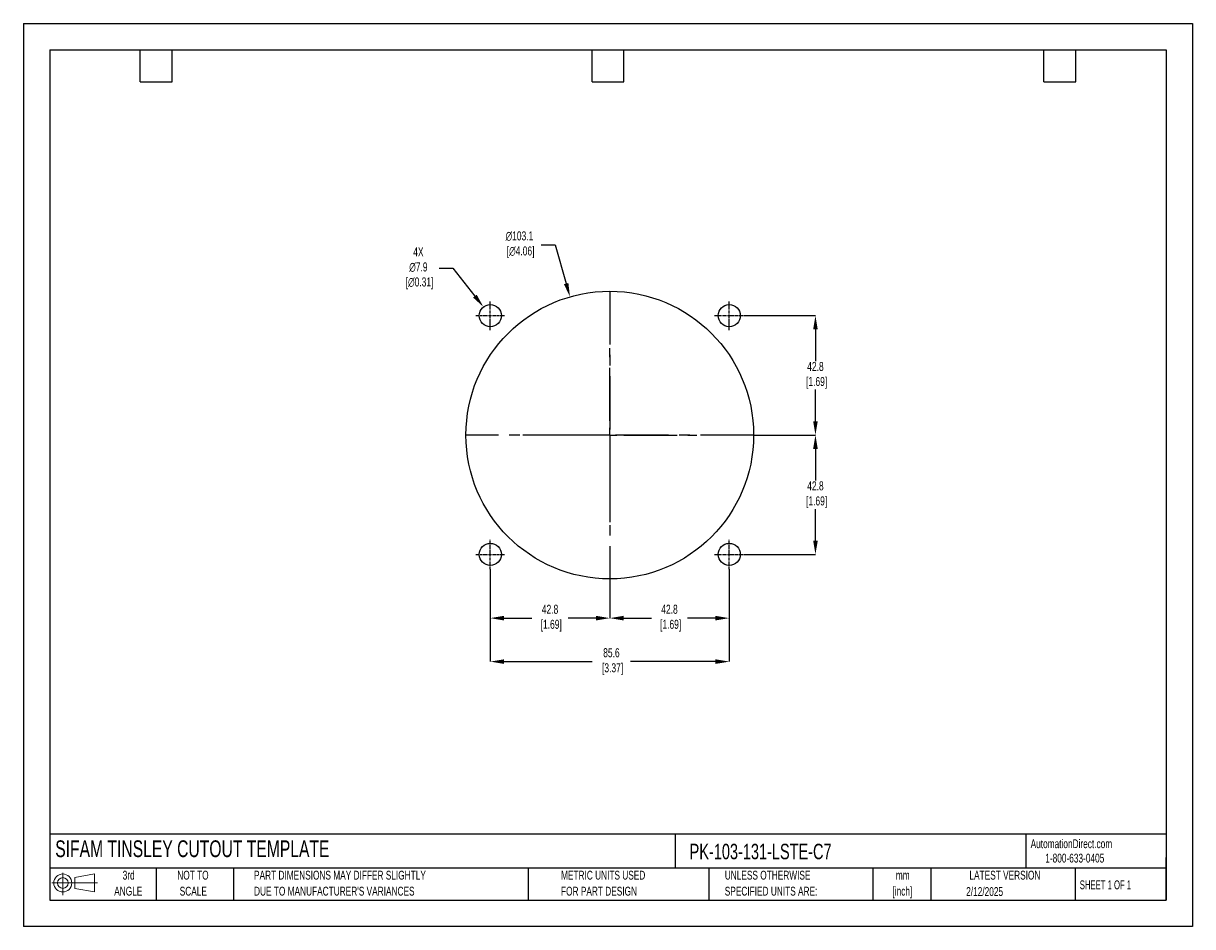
# Model space of a CAD drawing. Header units: millimetres. Extents: x 0 to 419, y 0 to 324.
import ezdxf

# ---------------------------------------------------------------- set-up
doc = ezdxf.new("R2010")
doc.units = ezdxf.units.MM
doc.header["$LTSCALE"] = 1.5
doc.header["$PDSIZE"] = -1
doc.linetypes.add('CENTERX2', pattern=[20.32, 12.7, -2.54, 2.54, -2.54])
for name, color, linetype in [('1', 7, 'Continuous'), ('CENTER', 40, 'CENTERX2'), ('SLD-DEFPOINTS', 7, 'Continuous')]:
    doc.layers.add(name, color=color, linetype=linetype)
doc.layers.add('DIMENSIONS', color=140, linetype='Continuous', lineweight=25)
doc.layers.add('TEXT', color=140, linetype='Continuous', lineweight=25)
doc.styles.add('SLDTEXTSTYLE0', font='TXT', dxfattribs={"width": 0.7})
doc.styles.add('SLDTEXTSTYLE1', font='TXT', dxfattribs={"width": 0.65})
doc.dimstyles.new('SLDDIMSTYLE0', dxfattribs={"dimtxt": 3.237012, "dimasz": 4.953, "dimexe": 0, "dimexo": 0.0625, "dimgap": 0.809253, "dimtad": 0, "dimtih": 1, "dimtoh": 1, "dimrnd": 1e-09, "dimzin": 12, "dimdsep": 46, "dimtxsty": 'SLDTEXTSTYLE0', "dimsah": 1, "dimcen": 0, "dimadec": 0, "dimazin": 3, "dimtfac": 1, "dimtofl": 0, "dimtmove": 0, "dimatfit": 3, "dimfxl": 0, "dimfrac": 2, "dimtolj": 1, "dimtzin": 12, "dimarcsym": 0})

# ---------------------------------------------------------------- blocks, each defined once
blk = doc.blocks.new('Block11')
at = {"color": 7, "linetype": 'Continuous', "lineweight": 18}
for p, q in [((0, 4.32), (16.31, 4.32)), ((3.88, 7.97), (3.88, 0)), ((8.22, 6.25), (15.26, 7.55)), ((8.22, 2.39), (8.22, 6.25)), ((15.26, 7.55), (15.26, 1.1)), ((8.22, 2.39), (15.26, 1.1))]:
    blk.add_line(p, q, dxfattribs=at)
for radius in [3.23, 1.93]:
    blk.add_circle((3.88, 4.32), radius, dxfattribs=at)
blk = doc.blocks.new('Block12')
at = {"layer": 'SLD-DEFPOINTS'}
blk.add_blockref('Block11', (0, 0), dxfattribs=at)
blk = doc.blocks.new('SW_NOTE_0_1')
at = {"layer": 'TEXT', "color": 0, "linetype": 'CENTERX2', "lineweight": 18, "char_height": 3.175, "attachment_point": 2, "style": 'SLDTEXTSTYLE0'}
for s, insert in [('mm', (4.27, 4.09)), ('[inch]', (4.14, -1.64))]:
    blk.add_mtext(s, dxfattribs=dict(at, insert=insert))
blk = doc.blocks.new('SW_NOTE_0_2')
at = {"layer": 'TEXT', "color": 0, "linetype": 'CENTERX2', "lineweight": 18, "char_height": 3.175, "attachment_point": 1, "style": 'SLDTEXTSTYLE0'}
for s, insert in [('UNLESS OTHERWISE', (0, 4.09)), ('SPECIFIED UNITS ARE:', (0, -1.64))]:
    blk.add_mtext(s, dxfattribs=dict(at, insert=insert))
blk = doc.blocks.new('SW_NOTE_0_3')
at = {"layer": 'TEXT', "color": 0, "linetype": 'CENTERX2', "lineweight": 18, "char_height": 3.175, "attachment_point": 1, "style": 'SLDTEXTSTYLE0'}
for s, insert in [('PART DIMENSIONS MAY DIFFER SLIGHTLY', (0, 4.09)), ("DUE TO MANUFACTURER'S VARIANCES", (0, -1.64))]:
    blk.add_mtext(s, dxfattribs=dict(at, insert=insert))
blk = doc.blocks.new('SW_NOTE_0_4')
at = {"layer": 'TEXT', "color": 0, "linetype": 'CENTERX2', "lineweight": 18, "char_height": 3.175, "attachment_point": 2, "style": 'SLDTEXTSTYLE0'}
for s, insert in [('NOT TO', (7.89, 4.09)), ('SCALE', (8.03, -1.64))]:
    blk.add_mtext(s, dxfattribs=dict(at, insert=insert))
blk = doc.blocks.new('SW_NOTE_0_5')
at = {"layer": 'TEXT', "color": 0, "linetype": 'CENTERX2', "lineweight": 18, "char_height": 3.175, "attachment_point": 2, "style": 'SLDTEXTSTYLE0'}
for s, insert in [('3rd', (3.47, 4.09)), ('ANGLE', (3.33, -1.64))]:
    blk.add_mtext(s, dxfattribs=dict(at, insert=insert))
blk = doc.blocks.new('SW_NOTE_0_6')
at = {"layer": 'TEXT', "color": 0, "linetype": 'CENTERX2', "lineweight": 18, "char_height": 3.175, "attachment_point": 1, "style": 'SLDTEXTSTYLE0'}
for s, insert in [('METRIC UNITS USED', (0, 4.09)), ('FOR PART DESIGN', (0, -1.64))]:
    blk.add_mtext(s, dxfattribs=dict(at, insert=insert))
blk = doc.blocks.new('SW_CENTERMARKSYMBOL_0')
at = {"layer": 'CENTER', "color": 0}
for p, q in [((0, 5.08), (0, 31.2)), ((-5.08, 0), (-31.2, 0)), ((0, 0), (-2.54, 0)), ((0, 0), (0, 2.54)), ((0, 0), (0, -2.54)), ((0, 0), (2.54, 0)), ((5.08, 0), (31.2, 0)), ((0, -5.08), (0, -31.2))]:
    blk.add_line(p, q, dxfattribs=at)
blk = doc.blocks.new('*D21')
at = {"layer": 'Defpoints', "color": 0}
for p in [(253, 128.21), (210.19, 124.69), (253, 110.61)]:
    blk.add_point(p, dxfattribs=at)
at = {"layer": 'DIMENSIONS', "color": 0, "lineweight": -2}
for p, q in [((253, 128.15), (253, 110.61)), ((210.19, 124.63), (210.19, 110.61)), ((215.14, 110.61), (225.12, 110.61)), ((248.05, 110.61), (238.07, 110.61))]:
    blk.add_line(p, q, dxfattribs=at)
at = {"layer": 'DIMENSIONS', "color": 0}
for points in [[(215.14, 111.44), (215.14, 109.78), (210.19, 110.61)], [(248.05, 111.44), (248.05, 109.78), (253, 110.61)]]:
    blk.add_solid(points, dxfattribs=at)
at = {"layer": 'DIMENSIONS', "color": 0, "insert": (231.59, 110.61), "char_height": 3.237, "attachment_point": 5, "style": 'SLDTEXTSTYLE0'}
blk.add_mtext('\\A1;42.8\\P [1.69]', dxfattribs=at)
blk = doc.blocks.new('*D22')
at = {"layer": 'Defpoints', "color": 0}
for p in [(167.37, 128.21), (253, 128.21), (253, 95.02)]:
    blk.add_point(p, dxfattribs=at)
at = {"layer": 'DIMENSIONS', "color": 0, "lineweight": -2}
for p, q in [((167.37, 128.15), (167.37, 95.02)), ((253, 128.15), (253, 95.02)), ((172.32, 95.02), (203.93, 95.02)), ((248.05, 95.02), (217.64, 95.02))]:
    blk.add_line(p, q, dxfattribs=at)
at = {"layer": 'DIMENSIONS', "color": 0}
for points in [[(172.32, 95.85), (172.32, 94.2), (167.37, 95.02)], [(248.05, 95.85), (248.05, 94.2), (253, 95.02)]]:
    blk.add_solid(points, dxfattribs=at)
at = {"layer": 'DIMENSIONS', "color": 0, "insert": (210.78, 95.02), "char_height": 3.237, "attachment_point": 5, "style": 'SLDTEXTSTYLE0'}
blk.add_mtext('\\A1;85.6\\P [3.37]', dxfattribs=at)
blk = doc.blocks.new('*D23')
at = {"layer": 'Defpoints', "color": 0}
for p in [(261.75, 176.25), (258.22, 133.44), (283.91, 133.44)]:
    blk.add_point(p, dxfattribs=at)
at = {"layer": 'DIMENSIONS', "color": 0, "lineweight": -2}
for p, q in [((261.81, 176.25), (283.91, 176.25)), ((283.91, 171.3), (283.91, 159.97)), ((283.91, 138.39), (283.91, 149.72)), ((258.28, 133.44), (283.91, 133.44))]:
    blk.add_line(p, q, dxfattribs=at)
at = {"layer": 'DIMENSIONS', "color": 0}
for points in [[(283.09, 171.3), (284.74, 171.3), (283.91, 176.25)], [(283.09, 138.39), (284.74, 138.39), (283.91, 133.44)]]:
    blk.add_solid(points, dxfattribs=at)
at = {"layer": 'DIMENSIONS', "color": 0, "insert": (283.91, 154.85), "char_height": 3.237, "attachment_point": 5, "style": 'SLDTEXTSTYLE0'}
blk.add_mtext('\\A1;42.8\\P [1.69]', dxfattribs=at)
blk = doc.blocks.new('*D24')
at = {"layer": 'Defpoints', "color": 0}
for p in [(258.22, 219.07), (261.75, 176.25), (283.91, 176.25)]:
    blk.add_point(p, dxfattribs=at)
at = {"layer": 'DIMENSIONS', "color": 0, "lineweight": -2}
for p, q in [((258.28, 219.07), (283.91, 219.07)), ((283.91, 214.12), (283.91, 202.79)), ((283.91, 181.21), (283.91, 192.54)), ((261.81, 176.25), (283.91, 176.25))]:
    blk.add_line(p, q, dxfattribs=at)
at = {"layer": 'DIMENSIONS', "color": 0}
for points in [[(283.09, 214.12), (284.74, 214.12), (283.91, 219.07)], [(283.09, 181.21), (284.74, 181.21), (283.91, 176.25)]]:
    blk.add_solid(points, dxfattribs=at)
at = {"layer": 'DIMENSIONS', "color": 0, "insert": (283.91, 197.66), "char_height": 3.237, "attachment_point": 5, "style": 'SLDTEXTSTYLE0'}
blk.add_mtext('\\A1;42.8\\P [1.69]', dxfattribs=at)
blk = doc.blocks.new('*D25')
at = {"layer": 'Defpoints', "color": 0}
for p in [(167.37, 128.21), (210.19, 124.69), (167.37, 110.61)]:
    blk.add_point(p, dxfattribs=at)
at = {"layer": 'DIMENSIONS', "color": 0, "lineweight": -2}
for p, q in [((167.37, 128.15), (167.37, 110.61)), ((210.19, 124.63), (210.19, 110.61)), ((172.32, 110.61), (182.3, 110.61)), ((205.23, 110.61), (195.25, 110.61))]:
    blk.add_line(p, q, dxfattribs=at)
at = {"layer": 'DIMENSIONS', "color": 0}
for points in [[(172.32, 111.44), (172.32, 109.78), (167.37, 110.61)], [(205.23, 111.44), (205.23, 109.78), (210.19, 110.61)]]:
    blk.add_solid(points, dxfattribs=at)
at = {"layer": 'DIMENSIONS', "color": 0, "insert": (188.78, 110.61), "char_height": 3.237, "attachment_point": 5, "style": 'SLDTEXTSTYLE0'}
blk.add_mtext('\\A1;42.8\\P [1.69]', dxfattribs=at)
blk = doc.blocks.new('*D28')
at = {"layer": 'Defpoints', "color": 0}
for p in [(195.93, 225.81), (224.44, 126.7)]:
    blk.add_point(p, dxfattribs=at)
at = {"layer": 'DIMENSIONS', "color": 0, "lineweight": -2}
for p, q in [((185.61, 244.48), (190.56, 244.48)), ((190.56, 244.48), (194.56, 230.57))]:
    blk.add_line(p, q, dxfattribs=at)
at = {"layer": 'DIMENSIONS', "color": 0}
blk.add_solid([(195.35, 230.79), (193.77, 230.34), (195.93, 225.81)], dxfattribs=at)
at = {"layer": 'DIMENSIONS', "color": 0, "insert": (177.81, 244.48), "char_height": 3.237, "attachment_point": 5, "style": 'SLDTEXTSTYLE0'}
blk.add_mtext('\\A1;∅103.1\\P [∅4.06]', dxfattribs=at)
blk = doc.blocks.new('*D29')
at = {"layer": 'Defpoints', "color": 0}
for p in [(164.91, 222.18), (169.83, 215.96)]:
    blk.add_point(p, dxfattribs=at)
at = {"layer": 'DIMENSIONS', "color": 0, "lineweight": -2}
for p, q in [((149.01, 236.05), (153.96, 236.05)), ((153.96, 236.05), (161.84, 226.07))]:
    blk.add_line(p, q, dxfattribs=at)
at = {"layer": 'DIMENSIONS', "color": 0}
blk.add_solid([(162.49, 226.58), (161.19, 225.56), (164.91, 222.18)], dxfattribs=at)
at = {"layer": 'DIMENSIONS', "color": 0, "insert": (141.59, 236.05), "char_height": 3.237, "attachment_point": 5, "style": 'SLDTEXTSTYLE0'}
blk.add_mtext('\\A1;4X\\P∅7.9\\P [∅0.31]', dxfattribs=at)

msp = doc.modelspace()

# ---------------------------------------------------------------- linework, layer by layer
at = {"color": 7, "linetype": 'Continuous'}
for p, q in [((0, 323.85), (0, 0)), ((0, 323.85), (419.1, 323.85)), ((419.1, 323.85), (419.1, 0)), ((419.1, 0), (0, 0))]:
    msp.add_line(p, q, dxfattribs=at)
at = {"layer": '1', "color": 1, "linetype": 'Continuous'}
for centre, radius in [((210.19, 176.25), 51.56), ((167.37, 219.07), 3.97), ((253, 219.07), 3.97), ((167.37, 133.44), 3.97), ((253, 133.44), 3.97)]:
    msp.add_circle(centre, radius, dxfattribs=at)
at = {"layer": 'CENTER'}
for p, q in [((210.19, 227.82), (210.19, 124.69)), ((261.75, 176.25), (158.62, 176.25))]:
    msp.add_line(p, q, dxfattribs=at)
at = {"layer": 'CENTER', "ltscale": 0.05}
for p, q in [((167.37, 213.85), (167.37, 224.29)), ((253, 213.85), (253, 224.29)), ((162.15, 219.07), (172.59, 219.07)), ((247.78, 219.07), (258.22, 219.07)), ((167.37, 128.22), (167.37, 138.66)), ((253, 128.22), (253, 138.66)), ((162.15, 133.44), (172.59, 133.44)), ((247.78, 133.44), (258.22, 133.44))]:
    msp.add_line(p, q, dxfattribs=at)
at = {"layer": 'TEXT'}
for p, q in [((9.52, 314.32), (409.57, 314.32)), ((9.52, 314.32), (9.52, 9.52)), ((41.91, 302.89), (41.91, 314.32)), ((53.34, 302.89), (53.34, 314.32)), ((203.83, 302.89), (203.83, 314.32)), ((215.26, 302.89), (215.26, 314.32)), ((365.76, 302.89), (365.76, 314.32)), ((377.19, 302.89), (377.19, 314.32)), ((409.57, 314.32), (409.57, 9.52)), ((41.91, 302.89), (53.34, 302.89)), ((203.83, 302.89), (215.26, 302.89)), ((365.76, 302.89), (377.19, 302.89)), ((409.57, 33.19), (9.52, 33.19)), ((233.64, 33.19), (233.64, 20.95)), ((359.36, 33.19), (359.36, 20.95)), ((409.57, 9.52), (409.57, 24.77)), ((409.57, 20.95), (9.52, 20.95)), ((47.62, 20.95), (47.62, 9.52)), ((75.32, 20.95), (75.32, 9.52)), ((180.97, 20.95), (180.97, 9.52)), ((245.67, 20.95), (245.67, 9.52)), ((304.54, 20.95), (304.54, 9.52)), ((325.22, 20.95), (325.22, 9.52)), ((377.02, 20.95), (377.02, 9.52)), ((9.52, 9.52), (409.57, 9.52))]:
    msp.add_line(p, q, dxfattribs=at)

# ---------------------------------------------------------------- block references
at = {"layer": 'CENTER'}
msp.add_blockref('SW_CENTERMARKSYMBOL_0', (210.19, 176.25), dxfattribs=at)
at = {"layer": 'SLD-DEFPOINTS'}
msp.add_blockref('Block12', (10.26, 11.33), dxfattribs=at)
at = {"layer": 'TEXT', "linetype": 'CENTERX2', "lineweight": 18}
for name, p in [('SW_NOTE_0_5', (34.27, 15.95)), ('SW_NOTE_0_4', (52.89, 15.95)), ('SW_NOTE_0_3', (82.68, 15.95)), ('SW_NOTE_0_6', (192.72, 15.95)), ('SW_NOTE_0_2', (251.41, 15.95)), ('SW_NOTE_0_1', (310.93, 15.95))]:
    msp.add_blockref(name, p, dxfattribs=at)

# ---------------------------------------------------------------- texts
at = {"layer": 'TEXT', "linetype": 'CENTERX2', "lineweight": 25, "attachment_point": 1, "style": 'SLDTEXTSTYLE0'}
for s, insert, char_height in [('SIFAM TINSLEY CUTOUT TEMPLATE', (11.42, 30.93), 6), ('PK-103-131-LSTE-C7', (238.81, 29.71), 5.5562)]:
    msp.add_mtext(s, dxfattribs=dict(at, insert=insert, char_height=char_height))
at = {"layer": 'TEXT', "linetype": 'CENTERX2', "lineweight": 18, "char_height": 3.175}
for s, insert, attachment_point, style in [('AutomationDirect.com', (361.04, 31.31), 1, 'SLDTEXTSTYLE0'), ('1-800-633-0405', (366.29, 26.16), 1, 'SLDTEXTSTYLE0'), ('LATEST VERSION', (351.83, 20.05), 2, 'SLDTEXTSTYLE0'), ('2/12/2025', (344.55, 14.16), 2, 'SLDTEXTSTYLE0'), ('SHEET 1 OF 1', (378.66, 16.58), 1, 'SLDTEXTSTYLE1')]:
    msp.add_mtext(s, dxfattribs=dict(at, insert=insert, attachment_point=attachment_point, style=style))

# ---------------------------------------------------------------- dimensions: what is measured, and where the dimension line sits
at = {"layer": 'DIMENSIONS'}
for p1, p2, text, picture, middle in [((224.44, 126.7), (195.93, 225.81), '<>\\P[]', '*D28', (177.81, 244.48)), ((169.83, 215.96), (164.91, 222.18), '4X\\P<>\\P[]', '*D29', (141.59, 236.05))]:
    dim = msp.add_diameter_dim_2p(p1=p1, p2=p2, text=text, dimstyle='SLDDIMSTYLE0', override={"dimdec": 1}, dxfattribs=at)
    dim.commit()
    dim.dimension.update_dxf_attribs({"geometry": picture, "text_midpoint": middle, "dimtype": 163})
for base, p1, p2, picture, middle in [((283.91, 176.25), (258.22, 219.07), (261.75, 176.25), '*D24', (283.91, 197.66)), ((283.91, 133.44), (261.75, 176.25), (258.22, 133.44), '*D23', (283.91, 154.85))]:
    dim = msp.add_linear_dim(base=base, p1=p1, p2=p2, angle=90, text='<>\\P[]', dimstyle='SLDDIMSTYLE0', override={"dimdec": 1}, dxfattribs=at)
    dim.commit()
    dim.dimension.update_dxf_attribs({"geometry": picture, "text_midpoint": middle})
dim = msp.add_linear_dim(base=(253, 95.02), p1=(167.37, 128.21), p2=(253, 128.21), text='<>\\P[]', dimstyle='SLDDIMSTYLE0', override={"dimdec": 1}, dxfattribs=at)
dim.commit()
dim.dimension.update_dxf_attribs({"geometry": '*D22', "text_midpoint": (210.78, 95.02), "dimtype": 160})
for base, p2, picture, middle in [((167.37, 110.61), (167.37, 128.21), '*D25', (188.78, 110.61)), ((253, 110.61), (253, 128.21), '*D21', (231.59, 110.61))]:
    dim = msp.add_linear_dim(base=base, p1=(210.19, 124.69), p2=p2, text='<>\\P[]', dimstyle='SLDDIMSTYLE0', override={"dimdec": 1}, dxfattribs=at)
    dim.commit()
    dim.dimension.update_dxf_attribs({"geometry": picture, "text_midpoint": middle})

doc.saveas('drawing.dxf')
